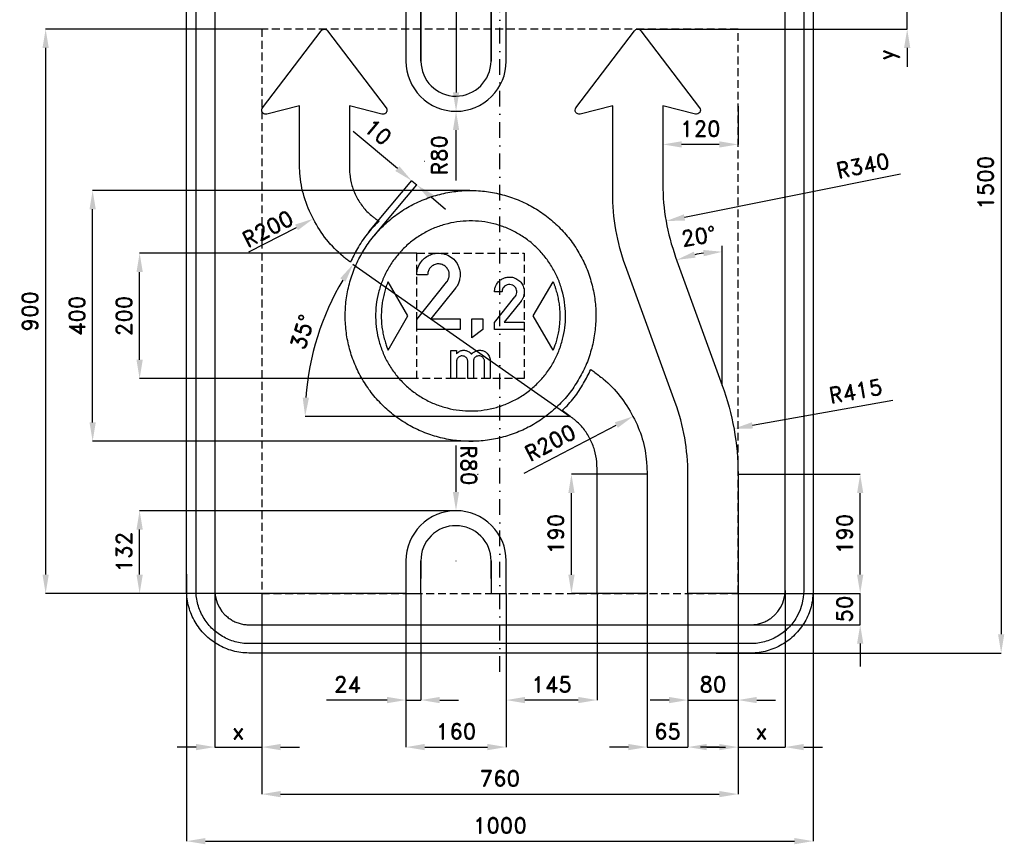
# Model space of a CAD drawing. Header units: millimetres. Extents: x -766 to 805, y -1055 to 941.
# Tile 1 of 2: x -766 to 805, y -1055 to 260. Entities that reach past the tile are written whole.
import ezdxf

# ---------------------------------------------------------------- set-up
doc = ezdxf.new("R2010")
doc.units = ezdxf.units.MM
doc.header["$LTSCALE"] = 5
doc.linetypes.add('ČERCHOVANÁX2', pattern=[2, 1, -0.5, 0, -0.5])
doc.linetypes.add('ČÁRKOVANÁX2', pattern=[1.5, 1, -0.5])
doc.layers.add('Kóty', color=2, linetype='Continuous')
doc.layers.add('Značka', color=7, linetype='Continuous')
doc.styles.get("Standard").update_dxf_attribs({"font": 'romand.shx', "height": 25})
doc.dimstyles.get("Standard").update_dxf_attribs({"dimtxt": 25, "dimasz": 30, "dimexe": 0.18, "dimexo": 0.0625, "dimgap": 12.5, "dimtad": 1, "dimdec": 0, "dimzin": 0, "dimdsep": 46, "dimtxsty": 'Standard', "dimcen": 0.09, "dimadec": 0, "dimazin": 0, "dimtfac": 1, "dimtdec": 0, "dimtofl": 0, "dimtmove": 0, "dimatfit": 3, "dimfxl": 1, "dimtolj": 1, "dimtzin": 0, "dimarcsym": 0})

# ---------------------------------------------------------------- blocks, each defined once
blk = doc.blocks.new('*D1')
at = {"layer": 'Defpoints', "color": 0, "ltscale": 2.5, "transparency": 16777216}
for p in [(300, -655), (380, -655), (380, -825)]:
    blk.add_point(p, dxfattribs=at)
at = {"layer": 'Kóty', "color": 0, "lineweight": -2, "ltscale": 2.5, "transparency": 16777216}
for p, q in [((300, -655.1), (300, -825.2)), ((380, -655.1), (380, -825.2)), ((270, -825), (240, -825)), ((410, -825), (440, -825))]:
    blk.add_line(p, q, dxfattribs=at)
at = {"layer": 'Kóty', "color": 0, "ltscale": 2.5, "transparency": 16777216}
for points in [[(270, -820), (270, -830), (300, -825)], [(410, -820), (410, -830), (380, -825)]]:
    blk.add_solid(points, dxfattribs=at)
at = {"layer": 'Kóty', "color": 0, "ltscale": 2.5, "transparency": 16777216, "insert": (340, -800), "char_height": 25, "attachment_point": 5}
blk.add_mtext('\\A1;80', dxfattribs=at)
blk = doc.blocks.new('*D2')
at = {"layer": 'Defpoints', "color": 0, "ltscale": 2.5, "transparency": 16777216}
for p in [(380, -655), (455, -650), (455, -900)]:
    blk.add_point(p, dxfattribs=at)
at = {"layer": 'Kóty', "color": 0, "lineweight": -2, "ltscale": 2.5, "transparency": 16777216}
for p, q in [((380, -655.1), (380, -900.2)), ((455, -650.1), (455, -900.2)), ((350, -900), (320, -900)), ((485, -900), (515, -900))]:
    blk.add_line(p, q, dxfattribs=at)
at = {"layer": 'Kóty', "color": 0, "ltscale": 2.5, "transparency": 16777216}
for points in [[(350, -895), (350, -905), (380, -900)], [(485, -895), (485, -905), (455, -900)]]:
    blk.add_solid(points, dxfattribs=at)
at = {"layer": 'Kóty', "color": 0, "ltscale": 2.5, "transparency": 16777216, "insert": (417.5, -875), "char_height": 25, "attachment_point": 5}
blk.add_mtext('\\A1;x', dxfattribs=at)
blk = doc.blocks.new('*D3')
at = {"layer": 'Defpoints', "color": 0, "ltscale": 2.5, "transparency": 16777216}
for p in [(10, -655), (155, -655), (10, -825)]:
    blk.add_point(p, dxfattribs=at)
at = {"layer": 'Kóty', "color": 0, "lineweight": -2, "ltscale": 2.5, "transparency": 16777216}
for p, q in [((10, -655.1), (10, -825.2)), ((155, -655.1), (155, -825.2)), ((125, -825), (40, -825))]:
    blk.add_line(p, q, dxfattribs=at)
at = {"layer": 'Kóty', "color": 0, "ltscale": 2.5, "transparency": 16777216}
for points in [[(40, -820), (40, -830), (10, -825)], [(125, -820), (125, -830), (155, -825)]]:
    blk.add_solid(points, dxfattribs=at)
at = {"layer": 'Kóty', "color": 0, "ltscale": 2.5, "transparency": 16777216, "insert": (82.5, -800), "char_height": 25, "attachment_point": 5}
blk.add_mtext('\\A1;145', dxfattribs=at)
blk = doc.blocks.new('*D4')
at = {"layer": 'Defpoints', "color": 0, "ltscale": 2.5, "transparency": 16777216}
for p in [(235, -655), (300, -655), (300, -900)]:
    blk.add_point(p, dxfattribs=at)
at = {"layer": 'Kóty', "color": 0, "lineweight": -2, "ltscale": 2.5, "transparency": 16777216}
for p, q in [((235, -655.1), (235, -900.2)), ((300, -655.1), (300, -900.2)), ((205, -900), (175, -900)), ((330, -900), (360, -900))]:
    blk.add_line(p, q, dxfattribs=at)
at = {"layer": 'Kóty', "color": 0, "ltscale": 2.5, "transparency": 16777216}
for points in [[(205, -895), (205, -905), (235, -900)], [(330, -895), (330, -905), (300, -900)]]:
    blk.add_solid(points, dxfattribs=at)
at = {"layer": 'Kóty', "color": 0, "ltscale": 2.5, "transparency": 16777216, "insert": (267.5, -875), "char_height": 25, "attachment_point": 5}
blk.add_mtext('\\A1;65', dxfattribs=at)
blk = doc.blocks.new('*D5')
at = {"layer": 'Defpoints', "color": 0, "ltscale": 2.5, "transparency": 16777216}
for p in [(-150, -655), (-126, -655), (-150, -825)]:
    blk.add_point(p, dxfattribs=at)
at = {"layer": 'Kóty', "color": 0, "lineweight": -2, "ltscale": 2.5, "transparency": 16777216}
for p, q in [((-150, -655.1), (-150, -825.2)), ((-126, -655.1), (-126, -825.2)), ((-180, -825), (-276.7, -825)), ((-96, -825), (-66, -825))]:
    blk.add_line(p, q, dxfattribs=at)
at = {"layer": 'Kóty', "color": 0, "ltscale": 2.5, "transparency": 16777216}
for points in [[(-180, -820), (-180, -830), (-150, -825)], [(-96, -820), (-96, -830), (-126, -825)]]:
    blk.add_solid(points, dxfattribs=at)
at = {"layer": 'Kóty', "color": 0, "ltscale": 2.5, "transparency": 16777216, "insert": (-243.4, -800), "char_height": 25, "attachment_point": 5}
blk.add_mtext('\\A1;24', dxfattribs=at)
blk = doc.blocks.new('*D6')
at = {"layer": 'Defpoints', "color": 0, "ltscale": 2.5, "transparency": 16777216}
for p in [(-150, -655.1), (10, -655.1), (10, -900)]:
    blk.add_point(p, dxfattribs=at)
at = {"layer": 'Kóty', "color": 0, "lineweight": -2, "ltscale": 2.5, "transparency": 16777216}
for p, q in [((-150, -655.1), (-150, -900.2)), ((10, -655.1), (10, -900.2)), ((-120, -900), (-20, -900))]:
    blk.add_line(p, q, dxfattribs=at)
at = {"layer": 'Kóty', "color": 0, "ltscale": 2.5, "transparency": 16777216}
for points in [[(-120, -895), (-120, -905), (-150, -900)], [(-20, -895), (-20, -905), (10, -900)]]:
    blk.add_solid(points, dxfattribs=at)
at = {"layer": 'Kóty', "color": 0, "ltscale": 2.5, "transparency": 16777216, "insert": (-70, -875), "char_height": 25, "attachment_point": 5}
blk.add_mtext('\\A1;160', dxfattribs=at)
blk = doc.blocks.new('*D7')
at = {"layer": 'Defpoints', "color": 0, "ltscale": 2.5, "transparency": 16777216}
for p in [(-575, -523), (-70, -523), (-150, -655)]:
    blk.add_point(p, dxfattribs=at)
at = {"layer": 'Kóty', "color": 0, "lineweight": -2, "ltscale": 2.5, "transparency": 16777216}
for p, q in [((-70.1, -523), (-575.2, -523)), ((-575, -625), (-575, -553)), ((-150.1, -655), (-575.2, -655))]:
    blk.add_line(p, q, dxfattribs=at)
at = {"layer": 'Kóty', "color": 0, "ltscale": 2.5, "transparency": 16777216}
for points in [[(-580, -553), (-570, -553), (-575, -523)], [(-580, -625), (-570, -625), (-575, -655)]]:
    blk.add_solid(points, dxfattribs=at)
at = {"layer": 'Kóty', "color": 0, "ltscale": 2.5, "transparency": 16777216, "insert": (-600, -589), "char_height": 25, "attachment_point": 5, "rotation": 90}
blk.add_mtext('\\A1;132', dxfattribs=at)
blk = doc.blocks.new('*D8')
at = {"layer": 'Defpoints', "color": 0, "ltscale": 2.5, "transparency": 16777216}
for p in [(-380, -655), (380, -655), (380, -975)]:
    blk.add_point(p, dxfattribs=at)
at = {"layer": 'Kóty', "color": 0, "lineweight": -2, "ltscale": 2.5, "transparency": 16777216}
for p, q in [((-380, -655.1), (-380, -975.2)), ((380, -655.1), (380, -975.2)), ((-350, -975), (350, -975))]:
    blk.add_line(p, q, dxfattribs=at)
at = {"layer": 'Kóty', "color": 0, "ltscale": 2.5, "transparency": 16777216}
for points in [[(-350, -970), (-350, -980), (-380, -975)], [(350, -970), (350, -980), (380, -975)]]:
    blk.add_solid(points, dxfattribs=at)
at = {"layer": 'Kóty', "color": 0, "ltscale": 2.5, "transparency": 16777216, "insert": (0, -950), "char_height": 25, "attachment_point": 5}
blk.add_mtext('\\A1;760', dxfattribs=at)
blk = doc.blocks.new('*D9')
at = {"layer": 'Defpoints', "color": 0, "ltscale": 2.5, "transparency": 16777216}
for p in [(-500, -624), (500, -624), (500, -1050)]:
    blk.add_point(p, dxfattribs=at)
at = {"layer": 'Kóty', "color": 0, "lineweight": -2, "ltscale": 2.5, "transparency": 16777216}
for p, q in [((-500, -624), (-500, -1050.2)), ((500, -624), (500, -1050.2)), ((-470, -1050), (470, -1050))]:
    blk.add_line(p, q, dxfattribs=at)
at = {"layer": 'Kóty', "color": 0, "ltscale": 2.5, "transparency": 16777216}
for points in [[(-470, -1045), (-470, -1055), (-500, -1050)], [(470, -1045), (470, -1055), (500, -1050)]]:
    blk.add_solid(points, dxfattribs=at)
at = {"layer": 'Kóty', "color": 0, "ltscale": 2.5, "transparency": 16777216, "insert": (0, -1025), "char_height": 25, "attachment_point": 5}
blk.add_mtext('\\A1;1000', dxfattribs=at)
blk = doc.blocks.new('*D10')
at = {"layer": 'Defpoints', "color": 0, "ltscale": 2.5, "transparency": 16777216}
for p in [(380, -465), (575, -465), (380, -655)]:
    blk.add_point(p, dxfattribs=at)
at = {"layer": 'Kóty', "color": 0, "lineweight": -2, "ltscale": 2.5, "transparency": 16777216}
for p, q in [((380, -465), (575.2, -465)), ((575, -625), (575, -495)), ((380, -655), (575.2, -655))]:
    blk.add_line(p, q, dxfattribs=at)
at = {"layer": 'Kóty', "color": 0, "ltscale": 2.5, "transparency": 16777216}
for points in [[(570, -495), (580, -495), (575, -465)], [(570, -625), (580, -625), (575, -655)]]:
    blk.add_solid(points, dxfattribs=at)
at = {"layer": 'Kóty', "color": 0, "ltscale": 2.5, "transparency": 16777216, "insert": (550, -560), "char_height": 25, "attachment_point": 5, "rotation": 90}
blk.add_mtext('\\A1;190', dxfattribs=at)
blk = doc.blocks.new('*D11')
at = {"layer": 'Defpoints', "color": 0, "ltscale": 2.5, "transparency": 16777216}
for p in [(114.2, -465), (235, -465), (235, -655.1)]:
    blk.add_point(p, dxfattribs=at)
at = {"layer": 'Kóty', "color": 0, "lineweight": -2, "ltscale": 2.5, "transparency": 16777216}
for p, q in [((234.9, -465), (114, -465)), ((114.2, -625.1), (114.2, -495)), ((234.9, -655.1), (114, -655.1))]:
    blk.add_line(p, q, dxfattribs=at)
at = {"layer": 'Kóty', "color": 0, "ltscale": 2.5, "transparency": 16777216}
for points in [[(109.2, -495), (119.2, -495), (114.2, -465)], [(109.2, -625.1), (119.2, -625.1), (114.2, -655.1)]]:
    blk.add_solid(points, dxfattribs=at)
at = {"layer": 'Kóty', "color": 0, "ltscale": 2.5, "transparency": 16777216, "insert": (89.2, -560), "char_height": 25, "attachment_point": 5, "rotation": 90}
blk.add_mtext('\\A1;190', dxfattribs=at)
blk = doc.blocks.new('*D22')
at = {"layer": 'Defpoints', "color": 0, "ltscale": 2.5, "transparency": 16777216}
for p in [(-126, 644), (-70, 114), (-70, 114)]:
    blk.add_point(p, dxfattribs=at)
at = {"layer": 'Kóty', "color": 0, "lineweight": -2, "ltscale": 2.5, "transparency": 16777216}
for p, q in [((-126, 644), (-69.9, 644)), ((-70, 614), (-70, 144)), ((-70.1, 114), (-70.2, 114))]:
    blk.add_line(p, q, dxfattribs=at)
at = {"layer": 'Kóty', "color": 0, "ltscale": 2.5, "transparency": 16777216}
for points in [[(-75, 614), (-65, 614), (-70, 644)], [(-75, 144), (-65, 144), (-70, 114)]]:
    blk.add_solid(points, dxfattribs=at)
at = {"layer": 'Kóty', "color": 0, "ltscale": 2.5, "transparency": 16777216, "insert": (-95, 379), "char_height": 25, "attachment_point": 5, "rotation": 90}
blk.add_mtext('\\A1;530', dxfattribs=at)
blk = doc.blocks.new('*D24')
at = {"layer": 'Defpoints', "color": 0, "ltscale": 2.5, "transparency": 16777216}
for p in [(-650, -12.4), (-48, -12.4), (-36.4, -412.2)]:
    blk.add_point(p, dxfattribs=at)
at = {"layer": 'Kóty', "color": 0, "lineweight": -2, "ltscale": 2.5, "transparency": 16777216}
for p, q in [((-48, -12.4), (-650.2, -12.4)), ((-650, -382.2), (-650, -42.4)), ((-36.4, -412.2), (-650.2, -412.2))]:
    blk.add_line(p, q, dxfattribs=at)
at = {"layer": 'Kóty', "color": 0, "ltscale": 2.5, "transparency": 16777216}
for points in [[(-655, -42.4), (-645, -42.4), (-650, -12.4)], [(-655, -382.2), (-645, -382.2), (-650, -412.2)]]:
    blk.add_solid(points, dxfattribs=at)
at = {"layer": 'Kóty', "color": 0, "ltscale": 2.5, "transparency": 16777216, "insert": (-675, -212.3), "char_height": 25, "attachment_point": 5, "rotation": 90}
blk.add_mtext('\\A1;400', dxfattribs=at)
blk = doc.blocks.new('*D25')
at = {"layer": 'Defpoints', "color": 0, "ltscale": 2.5, "transparency": 16777216}
for p in [(386.5, 750), (345.2, -750), (800, -750)]:
    blk.add_point(p, dxfattribs=at)
at = {"layer": 'Kóty', "color": 0, "lineweight": -2, "ltscale": 2.5, "transparency": 16777216}
for p, q in [((386.5, 750), (800.2, 750)), ((800, 720), (800, -720)), ((345.2, -750), (800.2, -750))]:
    blk.add_line(p, q, dxfattribs=at)
at = {"layer": 'Kóty', "color": 0, "ltscale": 2.5, "transparency": 16777216}
for points in [[(795, 720), (805, 720), (800, 750)], [(795, -720), (805, -720), (800, -750)]]:
    blk.add_solid(points, dxfattribs=at)
at = {"layer": 'Kóty', "color": 0, "ltscale": 2.5, "transparency": 16777216, "insert": (775, 0), "char_height": 25, "attachment_point": 5, "rotation": 90}
blk.add_mtext('\\A1;1500', dxfattribs=at)
blk = doc.blocks.new('*D26')
at = {"layer": 'Defpoints', "color": 0, "ltscale": 2.5, "transparency": 16777216}
for p in [(373.5, -392.2), (-35, -465)]:
    blk.add_point(p, dxfattribs=at)
at = {"layer": 'Kóty', "color": 0, "lineweight": -2, "ltscale": 2.5, "transparency": 16777216}
for p, q in [((627.3, -347), (403.1, -387)), ((-35.1, -465), (-34.9, -465)), ((-35, -465.1), (-35, -464.9))]:
    blk.add_line(p, q, dxfattribs=at)
at = {"layer": 'Kóty', "color": 0, "ltscale": 2.5, "transparency": 16777216}
blk.add_solid([(402.2, -382), (403.9, -391.9), (373.5, -392.2)], dxfattribs=at)
at = {"layer": 'Kóty', "color": 0, "ltscale": 2.5, "transparency": 16777216, "insert": (567.8, -332.2), "char_height": 25, "attachment_point": 5, "rotation": 10.0997}
blk.add_mtext('\\A1;R415', dxfattribs=at)
blk = doc.blocks.new('*D27')
at = {"layer": 'Defpoints', "color": 0, "ltscale": 2.5, "transparency": 16777216}
for p in [(598.5, 5.7), (265.1, -61.2)]:
    blk.add_point(p, dxfattribs=at)
at = {"layer": 'Kóty', "color": 0, "lineweight": -2, "ltscale": 2.5, "transparency": 16777216}
blk.add_line((639.1, 13.8), (294.5, -55.3), dxfattribs=at)
at = {"layer": 'Kóty', "color": 0, "ltscale": 2.5, "transparency": 16777216}
blk.add_solid([(293.6, -50.4), (295.5, -60.2), (265.1, -61.2)], dxfattribs=at)
at = {"layer": 'Kóty', "color": 0, "ltscale": 2.5, "transparency": 16777216, "insert": (579.3, 27.3), "char_height": 25, "attachment_point": 5, "rotation": 11.3508}
blk.add_mtext('\\A1;R340', dxfattribs=at)
blk = doc.blocks.new('*D28')
at = {"layer": 'Defpoints', "color": 0, "ltscale": 2.5, "transparency": 16777216}
for p in [(-575, -112.4), (-132.5, -112.4), (-132.5, -312.4)]:
    blk.add_point(p, dxfattribs=at)
at = {"layer": 'Kóty', "color": 0, "lineweight": -2, "ltscale": 2.5, "transparency": 16777216}
for p, q in [((-132.6, -112.4), (-575.2, -112.4)), ((-575, -282.4), (-575, -142.4)), ((-132.6, -312.4), (-575.2, -312.4))]:
    blk.add_line(p, q, dxfattribs=at)
at = {"layer": 'Kóty', "color": 0, "ltscale": 2.5, "transparency": 16777216}
for points in [[(-580, -142.4), (-570, -142.4), (-575, -112.4)], [(-580, -282.4), (-570, -282.4), (-575, -312.4)]]:
    blk.add_solid(points, dxfattribs=at)
at = {"layer": 'Kóty', "color": 0, "ltscale": 2.5, "transparency": 16777216, "insert": (-600, -212.4), "char_height": 25, "attachment_point": 5, "rotation": 90}
blk.add_mtext('\\A1;200', dxfattribs=at)
blk = doc.blocks.new('*D29')
at = {"layer": 'Defpoints', "color": 0, "ltscale": 2.5, "transparency": 16777216}
for p in [(-455, -625.5), (-380, -655.1), (-455, -900)]:
    blk.add_point(p, dxfattribs=at)
at = {"layer": 'Kóty', "color": 0, "lineweight": -2, "ltscale": 2.5, "transparency": 16777216}
for p, q in [((-455, -625.6), (-455, -900.2)), ((-380, -655.2), (-380, -900.2)), ((-485, -900), (-515, -900)), ((-350, -900), (-320, -900))]:
    blk.add_line(p, q, dxfattribs=at)
at = {"layer": 'Kóty', "color": 0, "ltscale": 2.5, "transparency": 16777216}
for points in [[(-485, -895), (-485, -905), (-455, -900)], [(-350, -895), (-350, -905), (-380, -900)]]:
    blk.add_solid(points, dxfattribs=at)
at = {"layer": 'Kóty', "color": 0, "ltscale": 2.5, "transparency": 16777216, "insert": (-417.5, -875), "char_height": 25, "attachment_point": 5}
blk.add_mtext('\\A1;x', dxfattribs=at)
blk = doc.blocks.new('*D30')
at = {"layer": 'Defpoints', "color": 0, "ltscale": 2.5, "transparency": 16777216}
for p in [(-380, 245), (-725, -655), (-380, -655)]:
    blk.add_point(p, dxfattribs=at)
at = {"layer": 'Kóty', "color": 0, "lineweight": -2, "ltscale": 2.5, "transparency": 16777216}
for p, q in [((-380.1, 245), (-725.2, 245)), ((-725, 215), (-725, -625)), ((-380.1, -655), (-725.2, -655))]:
    blk.add_line(p, q, dxfattribs=at)
at = {"layer": 'Kóty', "color": 0, "ltscale": 2.5, "transparency": 16777216}
for points in [[(-730, 215), (-720, 215), (-725, 245)], [(-730, -625), (-720, -625), (-725, -655)]]:
    blk.add_solid(points, dxfattribs=at)
at = {"layer": 'Kóty', "color": 0, "ltscale": 2.5, "transparency": 16777216, "insert": (-750, -205), "char_height": 25, "attachment_point": 5, "rotation": 90}
blk.add_mtext('\\A1;900', dxfattribs=at)
blk = doc.blocks.new('*D32')
at = {"layer": 'Defpoints', "color": 0, "ltscale": 2.5, "transparency": 16777216}
for p in [(260, 122.4), (380, 122.2), (260, 61.1)]:
    blk.add_point(p, dxfattribs=at)
at = {"layer": 'Kóty', "color": 0, "lineweight": -2, "ltscale": 2.5, "transparency": 16777216}
for p, q in [((260, 122.3), (260, 60.9)), ((380, 122.1), (380, 60.9)), ((350, 61.1), (290, 61.1))]:
    blk.add_line(p, q, dxfattribs=at)
at = {"layer": 'Kóty', "color": 0, "ltscale": 2.5, "transparency": 16777216}
for points in [[(290, 66.1), (290, 56.1), (260, 61.1)], [(350, 66.1), (350, 56.1), (380, 61.1)]]:
    blk.add_solid(points, dxfattribs=at)
at = {"layer": 'Kóty', "color": 0, "ltscale": 2.5, "transparency": 16777216, "insert": (320, 86.1), "char_height": 25, "attachment_point": 5}
blk.add_mtext('\\A1;120', dxfattribs=at)
blk = doc.blocks.new('*D36')
at = {"layer": 'Defpoints', "color": 0, "ltscale": 2.5, "transparency": 16777216}
for p in [(-140.7, 3.2), (-209.1, -78.4), (-201.2, -85)]:
    blk.add_point(p, dxfattribs=at)
at = {"layer": 'Kóty', "color": 0, "lineweight": -2, "ltscale": 2.5, "transparency": 16777216}
for p, q in [((-163.7, 22.5), (-234.1, 81.5)), ((-209, -78.4), (-140.5, 3.4)), ((-201.1, -85), (-132.6, -3.2)), ((-109.8, -22.6), (-86.8, -41.9))]:
    blk.add_line(p, q, dxfattribs=at)
at = {"layer": 'Kóty', "color": 0, "ltscale": 2.5, "transparency": 16777216}
for points in [[(-160.4, 26.3), (-166.9, 18.7), (-140.7, 3.2)], [(-106.6, -18.8), (-113, -26.5), (-132.8, -3.4)]]:
    blk.add_solid(points, dxfattribs=at)
at = {"layer": 'Kóty', "color": 0, "ltscale": 2.5, "transparency": 16777216, "insert": (-194.3, 80.8), "char_height": 25, "attachment_point": 5, "rotation": 320.048}
blk.add_mtext('\\A1;10', dxfattribs=at)
blk = doc.blocks.new('*D37')
at = {"layer": 'Defpoints', "color": 0, "ltscale": 2.5, "transparency": 16777216}
for p in [(-234.8, -129.6), (-276.2, -205.1), (-239.7, -372.7), (112.3, -372.7), (112.3, -372.7)]:
    blk.add_point(p, dxfattribs=at)
at = {"layer": 'Kóty', "color": 0, "lineweight": -2, "ltscale": 2.5, "transparency": 16777216}
blk.add_line((-239.8, -372.7), (-311, -372.7), dxfattribs=at)
blk.add_arc((112.3, -372.7), 423.1, 149.0631, 175.9369, dxfattribs=at)
at = {"layer": 'Kóty', "color": 0, "ltscale": 2.5, "transparency": 16777216}
for points in [[(-254.8, -152.4), (-246.4, -157.9), (-234.3, -130)], [(-304.8, -342.9), (-314.8, -342.5), (-310.8, -372.7)]]:
    blk.add_solid(points, dxfattribs=at)
at = {"layer": 'Kóty', "color": 0, "ltscale": 2.5, "transparency": 16777216, "insert": (-315.1, -237.9), "char_height": 25, "attachment_point": 5, "rotation": 72.5}
blk.add_mtext('\\A1;35°', dxfattribs=at)

msp = doc.modelspace()

# ---------------------------------------------------------------- linework, layer by layer
at = {"layer": 'Kóty', "ltscale": 2.5}
for p, q in [((220, 245), (650.2, 245)), ((650, 215), (650, 185)), ((-70.1, 194), (-69.9, 194)), ((-70, 193.9), (-70, 194.1)), ((-70, 3.4), (-70, 84)), ((-120.2, 34.2), (-120, 34.2)), ((-120.1, 34.2), (-120.1, 34.3)), ((-400.7, -110.4), (-324.5, -71.2)), ((38.5, -463), (185.8, -386.5)), ((-70.2, -418.8), (-70.1, -493)), ((575, -625), (575, -595)), ((-70.1, -603), (-69.9, -603)), ((-70, -603.1), (-70, -602.9)), ((380, -655), (575.2, -655)), ((380, -705), (575.2, -705)), ((575, -735), (575, -771.5))]:
    msp.add_line(p, q, dxfattribs=at)
at = {"layer": 'Kóty'}
msp.add_line((-234.8, -129.6), (112.3, -372.7), dxfattribs=at)
at = {"layer": 'Kóty', "ltscale": 2.5}
for points in [[(650, 245), (650, 305.5)], [(-140.7, 3.2), (-132.8, -3.4)], [(354.9, -323.1), (354.9, -100.6)], [(112.3, -372.7), (-239.7, -372.7)], [(575, -705), (575, -655)], [(-150, -825), (-126, -825)], [(300, -825), (380, -825)], [(-455, -900), (-380, -900)], [(235, -900), (300, -900)], [(380, -900), (455, -900)]]:
    msp.add_lwpolyline(points, dxfattribs=at)
for centre, radius, start, end in [((354.9, -323.1), 212.9, 98.0787, 101.9213), ((-70, -603), 80, 90, 90.1737)]:
    msp.add_arc(centre, radius, start, end, dxfattribs=at)
for points in [[(645, 215), (655, 215), (650, 245)], [(-75, 84), (-65, 84), (-70, 114)], [(-326.8, -66.7), (-322.3, -75.6), (-297.9, -57.4)], [(312.3, -119.5), (309.6, -109.9), (282.1, -123)], [(324.7, -107.2), (325.4, -117.2), (354.9, -110.1)], [(183.4, -382.1), (188.1, -390.9), (212.4, -372.7)], [(-65.1, -493), (-75.1, -493), (-70.1, -523)], [(570, -625), (580, -625), (575, -655)], [(570, -735), (580, -735), (575, -705)]]:
    msp.add_solid(points, dxfattribs=at)
at = {"layer": 'Značka', "color": 6, "linetype": 'ČERCHOVANÁX2', "ltscale": 5}
msp.add_lwpolyline([(0, -780), (0, 780)], dxfattribs=at)
at = {"layer": 'Značka', "color": 5}
for points in [[(-400, -750), (-400.4, -750), (-400.8, -750, -0.03218), (-413.7, -749.1, -0.035447), (-426.4, -746.5, -0.036269), (-438.7, -742.3, -0.034413), (-450.2, -736.5, -0.033724), (-461, -729.3, -0.034096), (-470.7, -720.7, -0.034201), (-479.3, -711, -0.034242), (-486.5, -700.2, -0.034027), (-492.3, -688.7, -0.033407), (-496.5, -676.4, -0.034138), (-499.1, -663.7, -0.036736), (-500, -650.8), (-500, -650.4), (-500, -650), (-500, 650)], [(-400, -735), (-400.3, -735), (-400.7, -735, -0.03218), (-411.6, -734.2, -0.035444), (-422.4, -732, -0.036264), (-432.9, -728.5, -0.034414), (-442.7, -723.5, -0.03373), (-451.8, -717.4, -0.034078), (-460.1, -710.1, -0.034203), (-467.4, -701.9, -0.03421), (-473.5, -692.7, -0.034032), (-478.4, -682.9, -0.03343), (-482, -672.4, -0.034153), (-484.3, -661.6, -0.036756), (-485, -650.7), (-485, -650.3), (-485, -650), (-485, 650)], [(-455, 650), (-455, -650), (-455, -650.2), (-455, -650.4), (-454.5, -657.5), (-453.1, -664.5), (-450.8, -671.3), (-447.6, -677.6), (-443.6, -683.6), (-438.9, -688.9, 0.034201), (-433.6, -693.6, 0.034224), (-427.6, -697.6, 0.034056), (-421.3, -700.7, 0.03342), (-414.5, -703.1, 0.034122), (-407.5, -704.5, 0.036743), (-400.4, -705), (-400.2, -705), (-400, -705)], [(500, 650), (500, -650), (500, -650.4), (500, -650.8), (499.1, -663.7, -0.035396), (496.5, -676.4, -0.036246), (492.3, -688.7, -0.034407), (486.5, -700.2, -0.033692), (479.3, -711, -0.034079), (470.7, -720.7, -0.034227), (461, -729.3, -0.034227), (450.2, -736.5, -0.034044), (438.6, -742.3, -0.033411), (426.4, -746.5, -0.034138), (413.7, -749.1, -0.036742), (400.8, -750, -0.00088), (400.4, -750), (400, -750), (-400, -750)], [(-400, -705), (400, -705), (400.2, -705), (400.4, -705, 0.032178), (407.5, -704.5, 0.035432), (414.5, -703.1, 0.036276), (421.3, -700.8, 0.03445), (427.6, -697.6, 0.03373), (433.6, -693.6), (438.9, -688.9), (443.6, -683.6), (447.6, -677.6), (450.8, -671.3), (453.1, -664.5), (454.5, -657.5), (455, -650.4), (455, -650.2), (455, -650), (455, 650)], [(485, 650), (485, -650), (485, -650.3), (485, -650.7), (484.2, -661.6), (482, -672.4), (478.5, -682.9), (473.5, -692.7, -0.033691), (467.4, -701.9, -0.034079), (460.1, -710.1, -0.034232), (451.9, -717.4, -0.034207), (442.7, -723.5, -0.034029), (432.9, -728.4, -0.033433), (422.4, -732, -0.034131), (411.6, -734.3, -0.036744), (400.7, -735, -0.000888), (400.3, -735), (400, -735), (-400, -735)], [(-126, 644), (-126, 194), (-126, 644), (-150, 644), (-150, 194, 0.414214), (-70, 114), (-70, 114, 0.414214), (10, 194), (10, 644), (-14, 644), (-14, 194), (-14, 644)], [(-238.6, -126.8, -0.002543), (-244.4, -122.4, -0.007629), (-250, -117.8, -0.05204), (-276.8, -90.5, -0.050371), (-297.5, -58.1, -0.051732), (-312.4, -22.5, -0.056979), (-319.2, 15.1, -0.011414), (-319.8, 24.7, -0.003806), (-320.1, 34.2), (-320.1, 122.4), (-372.1, 109.5), (-372.4, 109.5, -0.010084), (-372.7, 109.4, -0.052503), (-374, 109.3, -0.052645), (-375.2, 109.5, -0.065503), (-376.7, 110.1, -0.065455), (-378, 111, -0.065319), (-379, 112.2, -0.065187), (-379.7, 113.6, -0.064843), (-380, 115.2, -0.063651), (-380, 116.7, -0.052693), (-379.7, 118, -0.057453), (-379.1, 119.1, -0.01147), (-378.9, 119.4, -0.003824), (-378.7, 119.6), (-285.2, 242.5, -0.003131), (-285, 242.7, -0.009393), (-284.8, 242.9, -0.049065), (-284, 243.7, -0.049118), (-283, 244.3, -0.061113), (-281.6, 244.8, -0.061349), (-280.1, 245, -0.06102), (-278.7, 244.8, -0.059475), (-277.3, 244.3, -0.049145), (-276.3, 243.7, -0.053708), (-275.4, 242.9, -0.010699), (-275.2, 242.7), (-275, 242.5), (-181.5, 119.6), (-181.3, 119.4, -0.010084), (-181.2, 119.1, -0.052503), (-180.6, 118, -0.052645), (-180.3, 116.7, -0.065503), (-180.2, 115.2, -0.065455), (-180.6, 113.6, -0.065319), (-181.3, 112.2, -0.065187), (-182.3, 111, -0.064843), (-183.6, 110.1, -0.063651), (-185, 109.5, -0.052693), (-186.3, 109.3, -0.057453), (-187.5, 109.4, -0.01147), (-187.9, 109.5), (-188.2, 109.5), (-240.1, 122.4), (-240.1, 23.8, 0.003301), (-240, 19, 0.009907), (-239.7, 14.2, 0.051267), (-236.1, -4.5, 0.050148), (-228.8, -22.3, 0.051703), (-218.5, -38.6, 0.056894), (-205.1, -52.2, 0.011397), (-201.3, -55.2, 0.003801), (-197.5, -58.1), (-192.8, -61.4), (-193.1, -61.7, 0.000443), (-193.4, -62, 0.03872), (-212.1, -82.1, 0.041786), (-227.3, -105, 0.014796), (-233.2, -115.8, 0.004942), (-238.6, -126.8)], [(-126, 194, 0.413717), (-70, 138, 0.404698), (-14, 194)], [(-132.5, -234.1), (-132.5, -217.9), (-85.3, -158.5, 0.004071), (-84.6, -157.6, 0.012139), (-83.9, -156.7, 0.08299), (-81.4, -151.3, 0.094408), (-80.8, -145.4, 0.092134), (-82.1, -140.1, 0.08404), (-85.1, -135.4, 0.098137), (-90.4, -131.2, 0.106051), (-96.9, -129.5, 0.106168), (-103.5, -130.3, 0.099954), (-109.3, -133.7, 0.083722), (-113, -137.9, 0.091648), (-114.9, -143, 0.026146), (-115.2, -144.8, 0.008682), (-115.3, -146.7), (-132.5, -146.7, -0.003377), (-132.5, -145.1, -0.010131), (-132.4, -143.5, -0.059422), (-131, -136.2, -0.058235), (-127.9, -129.5, -0.072151), (-122.1, -122, -0.072222), (-114.5, -116.5, -0.061479), (-107.2, -113.5, -0.059941), (-99.4, -112.4, -0.083063), (-88.3, -113.7, -0.087047), (-78.2, -118.6, -0.087765), (-70, -126.4, -0.087799), (-65.1, -136.5, -0.068484), (-63.5, -145.1, -0.062422), (-64.3, -153.8, -0.05069), (-66.2, -160.3, -0.061844), (-69.4, -166.1, -0.008353), (-70.1, -167, -0.002783), (-70.7, -167.9), (-110, -216.8), (-63.6, -216.8), (-63.6, -234.1), (-132.5, -234.1)], [(-8.6, -234.1), (-8.6, -223), (23.9, -182.1, 0.004071), (24.4, -181.5, 0.012139), (24.8, -180.9, 0.08299), (26.6, -177.2, 0.094408), (27, -173.1, 0.092134), (26.1, -169.4, 0.08404), (24, -166.2, 0.098137), (20.4, -163.4, 0.106051), (15.9, -162.2, 0.106168), (11.4, -162.7, 0.099954), (7.4, -165.1, 0.083722), (4.9, -168, 0.091648), (3.6, -171.4, 0.026146), (3.4, -172.7, 0.008682), (3.3, -174), (-8.6, -174, -0.003377), (-8.5, -172.9, -0.010131), (-8.5, -171.8, -0.059422), (-7.5, -166.8, -0.058235), (-5.4, -162.1, -0.072151), (-1.4, -157, -0.072222), (3.8, -153.3, -0.061479), (8.8, -151.2, -0.059941), (14.2, -150.4, -0.083063), (21.9, -151.3, -0.087047), (28.8, -154.7, -0.087765), (34.4, -160.1, -0.087799), (37.8, -167, -0.068484), (38.9, -172.9, -0.062422), (38.4, -178.9, -0.05069), (37.1, -183.3, -0.061844), (34.8, -187.3, -0.008353), (34.4, -188, -0.002783), (33.9, -188.6), (7, -222.2), (38.8, -222.2), (38.8, -234.1), (-8.6, -234.1)], [(-178.5, -266.9), (-146.8, -212.4), (-178.5, -157.8), (-178.5, -157.9), (-178.6, -158), (-178.7, -158.4), (-178.8, -158.7), (-179, -159.2), (-179.2, -159.6, 0.008441), (-180.9, -163.9, 0.010131), (-182.4, -168.4, 0.009595), (-183.7, -172.8, 0.006815), (-184.9, -177.3, 0.006632), (-186, -181.9, 0.009046), (-186.9, -186.4, 0.009795), (-187.7, -191, 0.008885), (-188.4, -195.6, 0.008869), (-188.8, -200.3, 0.009745), (-189.1, -204.9, 0.009043), (-189.3, -209.6, 0.006757), (-189.3, -214.3, 0.006755), (-189.2, -218.9, 0.009039), (-188.9, -223.6, 0.009746), (-188.5, -228.2, 0.008884), (-187.9, -232.8, 0.00889), (-187.1, -237.4, 0.009763), (-186.2, -242, 0.009034), (-185.1, -246.5, 0.006697), (-183.9, -251.1, 0.005982), (-182.8, -255.1, 0.007979), (-181.5, -259.1, 0.007189), (-180.3, -262.2, 0.007211), (-179.1, -265.4), (-178.8, -266.2), (-178.5, -266.9)], [(84.8, -266.9), (53.2, -212.4), (84.8, -157.8), (84.8, -157.9), (84.9, -158), (85, -158.4), (85.2, -158.7), (85.3, -159.2), (85.5, -159.6, -0.008441), (87.2, -163.9, -0.010131), (88.7, -168.4, -0.009595), (90, -172.8, -0.006815), (91.2, -177.3, -0.006632), (92.3, -181.9, -0.009046), (93.2, -186.4, -0.009795), (94, -191, -0.008885), (94.7, -195.6, -0.008869), (95.1, -200.3, -0.009745), (95.4, -204.9, -0.009043), (95.6, -209.6, -0.006757), (95.6, -214.3, -0.006755), (95.5, -218.9, -0.009039), (95.2, -223.6, -0.009746), (94.8, -228.2, -0.008884), (94.2, -232.8, -0.00889), (93.4, -237.4, -0.009763), (92.5, -242, -0.009034), (91.5, -246.5, -0.006697), (90.2, -251.1, -0.005982), (89.1, -255.1, -0.007979), (87.8, -259.1, -0.007189), (86.6, -262.2, -0.007211), (85.4, -265.4), (85.1, -266.2), (84.8, -266.9)], [(-78.2, -312.4), (-78.2, -267.7), (-69.2, -267.7), (-69.2, -272.7, -0.003192), (-68.7, -272.1, -0.009567), (-68.2, -271.6, -0.0538), (-65.8, -269.6, -0.054629), (-63, -268.2, -0.049773), (-60.3, -267.4, -0.049909), (-57.5, -267.1, -0.044596), (-55, -267.3, -0.045347), (-52.6, -267.9, -0.041532), (-50.4, -268.9, -0.034771), (-48.3, -270.2, -0.023454), (-47.2, -271.1, -0.033511), (-46.2, -272.1, -0.015001), (-45.7, -272.7, -0.004979), (-45.3, -273.3, -0.003807), (-44.7, -272.6, -0.011411), (-44.2, -272, -0.072056), (-40.8, -269.4, -0.066461), (-36.9, -267.8, -0.035519), (-34.7, -267.3, -0.035837), (-32.5, -267.1, -0.050519), (-29.3, -267.4, -0.049652), (-26.2, -268.3, -0.068284), (-22.3, -270.4, -0.073295), (-19.1, -273.5, -0.056851), (-17.2, -276.4, -0.048832), (-16, -279.7, -0.019163), (-15.7, -280.9, -0.025008), (-15.6, -282.1, -0.009364), (-15.5, -282.6), (-15.5, -283.2), (-15.5, -312.4), (-24.5, -312.4), (-24.5, -285), (-24.5, -284.7, 0.007572), (-24.5, -284.3, 0.050214), (-24.8, -282.7, 0.050892), (-25.4, -281.1, 0.067722), (-26.6, -279.2, 0.066947), (-28.3, -277.7, 0.073523), (-30.6, -276.5, 0.074318), (-33, -276.1, 0.080744), (-35.8, -276.3, 0.08067), (-38.3, -277.4, 0.070504), (-40.1, -278.9, 0.07539), (-41.4, -280.8, 0.050747), (-42, -282.5, 0.032977), (-42.3, -284.2), (-42.3, -284.4), (-42.4, -284.6), (-42.4, -312.4), (-51.3, -312.4), (-51.3, -284.8), (-51.3, -284.5, 0.009724), (-51.4, -284.1, 0.073755), (-51.9, -281.8, 0.069017), (-53, -279.8, 0.074723), (-54.7, -278, 0.073776), (-56.9, -276.8, 0.089058), (-60, -276.1, 0.093654), (-63.1, -276.5, 0.073311), (-65.2, -277.5, 0.071137), (-67, -279, 0.077006), (-68.5, -281.3, 0.077985), (-69.2, -283.8, 0.008047), (-69.2, -284.1), (-69.2, -284.5), (-69.2, -312.4), (-78.2, -312.4)], [(145, -297.9), (149.7, -301.2, -0.003301), (157.3, -306.9, -0.009907), (164.8, -312.9, -0.051267), (191.6, -340.3, -0.050148), (212.4, -372.7, -0.051703), (227.2, -408.2, -0.056894), (234, -445.8, -0.011397), (234.6, -455.4, -0.003801), (235, -465), (235, -655), (155, -655), (155, -454.6, 0.003301), (154.8, -449.8, 0.009907), (154.5, -445, 0.051267), (151, -426.2, 0.050148), (143.7, -408.4, 0.051703), (133.4, -392.1, 0.056894), (119.9, -378.5, 0.011397), (116.2, -375.6, 0.003801), (112.3, -372.7), (99.1, -363.4), (99.4, -363.1, 0.000447), (99.7, -362.8, 0.038756), (118.4, -342.6, 0.041132), (133.6, -319.8, 0.01454), (139.5, -308.9, 0.004857), (145, -297.9)], [(-14, -631), (-14, -603), (-14, -655), (10, -655), (10, -603, 0.414214), (-70, -523), (-70, -523, 0.414214), (-150, -603), (-150, -655), (-126, -655), (-126, -603), (-126, -631)], [(-14, -603, 0.414214), (-70, -547, 0.426712), (-126, -603)]]:
    msp.add_lwpolyline(points, format="xyb", dxfattribs=at)
at = {"layer": 'Značka', "color": 6, "linetype": 'ČÁRKOVANÁX2', "ltscale": 2.5}
msp.add_lwpolyline([(-380, -655), (380, -655), (380, 245), (-380, 245)], close=True, dxfattribs=at)
at = {"layer": 'Značka', "color": 5}
msp.add_lwpolyline([(200.5, -132.6, -0.087489), (180, -16.3), (180, 122.4), (128, 109.5, -0.707858), (121.4, 119.6), (214.9, 242.5, -0.495587), (225.1, 242.5), (318.6, 119.6, -0.707858), (311.9, 109.5), (260, 122.4), (260, -2.2, 0.087489), (280.5, -118.5), (354.9, -323.1, -0.087489), (380, -465), (380, -655), (300, -655), (300, -465, 0.087489), (279.8, -350.4)], format="xyb", close=True, dxfattribs=at)
at = {"layer": 'Značka', "color": 1}
for points in [[(153.2, -212.4), (153.1, -213.7), (153.1, -215, -0.032167), (151.1, -241.1, -0.035723), (145.6, -266.7, -0.036666), (137.1, -291.4, -0.034754), (125, -314.7, -0.034039), (110.3, -336.3, -0.034453), (92.7, -355.7, -0.034561), (72.9, -372.7, -0.034427), (50.9, -386.9, -0.034389), (27.3, -398.2, -0.034418), (2.4, -406.2, -0.034423), (-23.3, -411.1, -0.034417), (-49.5, -412.4, -0.034416), (-75.6, -410.4, -0.034417), (-101.1, -404.9, -0.034417), (-125.8, -396.2, -0.034417), (-149.1, -384.3, -0.034417), (-170.7, -369.5, -0.034417), (-190.1, -352, -0.034417), (-207.2, -332.1, -0.034417), (-221.3, -310.1, -0.034417), (-232.7, -286.5, -0.034417), (-240.7, -261.6, -0.034417), (-245.5, -235.9, -0.034417), (-246.8, -209.8, -0.034417), (-244.9, -183.7, -0.034417), (-239.3, -158.1, -0.034417), (-230.7, -133.4, -0.034417), (-218.7, -110.1, -0.034417), (-204, -88.5, -0.034417), (-186.4, -69.1, -0.034417), (-166.6, -52.1, -0.034417), (-144.6, -37.9, -0.034417), (-121, -26.6, -0.034417), (-96.1, -18.5, -0.034417), (-70.4, -13.7, -0.034416), (-44.2, -12.4, -0.034417), (-18.1, -14.4, -0.034418), (7.4, -19.9, -0.034416), (32.1, -28.6, -0.034417), (55.4, -40.5, -0.034418), (77, -55.3, -0.034406), (96.4, -72.8, -0.034414), (113.5, -92.7, -0.034487), (127.6, -114.7, -0.034419), (139, -138.2, -0.034076), (147, -163.2, -0.032791), (151.7, -187.6, -0.034265), (153.2, -212.4)], [(104.7, -212.4), (104.7, -211.4), (104.7, -210.4, 0.032167), (103.1, -190.7, 0.035723), (99, -171.3, 0.036666), (92.5, -152.5, 0.034754), (83.4, -134.9, 0.034039), (72.2, -118.6, 0.034453), (58.9, -103.9, 0.034561), (43.8, -90.9, 0.034427), (27.2, -80.2, 0.034389), (9.3, -71.6, 0.034418), (-9.6, -65.5, 0.034423), (-29, -61.9, 0.034417), (-48.8, -60.9, 0.034416), (-68.6, -62.4, 0.034417), (-88, -66.6, 0.034417), (-106.7, -73.1, 0.034417), (-124.3, -82.2, 0.034417), (-140.7, -93.4, 0.034417), (-155.4, -106.7, 0.034417), (-168.3, -121.7, 0.034417), (-179, -138.4, 0.034417), (-187.6, -156.2, 0.034417), (-193.7, -175.1, 0.034417), (-197.4, -194.6, 0.034417), (-198.4, -214.4, 0.034417), (-196.9, -234.1, 0.034417), (-192.7, -253.5, 0.034417), (-186.1, -272.2, 0.034417), (-177.1, -289.9, 0.034417), (-165.9, -306.2, 0.034417), (-152.6, -320.9, 0.034417), (-137.5, -333.8, 0.034417), (-120.9, -344.6, 0.034417), (-103, -353.2, 0.034417), (-84.1, -359.2, 0.034417), (-64.7, -362.9, 0.034416), (-44.9, -363.9, 0.034417), (-25.1, -362.4, 0.034418), (-5.7, -358.2, 0.034416), (13, -351.7, 0.034417), (30.6, -342.6, 0.034418), (47, -331.4, 0.034406), (61.7, -318.1, 0.034414), (74.6, -303.1, 0.034487), (85.3, -286.4, 0.034419), (93.9, -268.6, 0.034076), (100, -249.7, 0.032791), (103.6, -231.2, 0.034265), (104.7, -212.4)]]:
    msp.add_lwpolyline(points, format="xyb", dxfattribs=at)
at = {"layer": 'Značka', "color": 6, "linetype": 'ČÁRKOVANÁX2', "ltscale": 2.5}
msp.add_lwpolyline([(-132.5, -312.4), (-132.5, -112.4), (38.8, -112.4), (38.8, -312.4), (-132.5, -312.4)], dxfattribs=at)
at = {"layer": 'Značka', "color": 5}
msp.add_lwpolyline([(-44.7, -247.1), (-44.7, -216.8), (-27.4, -216.8), (-27.4, -234.1), (-44.7, -247.1)], dxfattribs=at)

# ---------------------------------------------------------------- texts
at = {"layer": 'Kóty', "ltscale": 2.5, "char_height": 25, "attachment_point": 5}
for s, insert, rotation in [('\\A1;y', (620.8, 203.8), 90), ('\\A1;R80', (-96.9, 43.9), 90), ('\\A1;R200', (-370.5, -73.4), 27.2814), ('\\A1;20°', (317.1, -85.4), 8.6119), ('\\A1;R200', (80.2, -414.5), 27.5), ('\\A1;R80', (-49.6, -450.5), 270.0448), ('\\A1;50', (550, -679.9), 90)]:
    msp.add_mtext(s, dxfattribs=dict(at, insert=insert, rotation=rotation))

# ---------------------------------------------------------------- dimensions: what is measured, and where the dimension line sits
at = {"layer": 'Kóty', "ltscale": 2.5}
for base, p1, p2, picture, middle in [((800, -750), (386.5, 750), (345.2, -750), '*D25', (775, 0)), ((-70, 114), (-126, 644), (-70, 114), '*D22', (-95, 379)), ((-725, -655), (-380, 245), (-380, -655), '*D30', (-750, -205)), ((-650, -12.4), (-36.4, -412.2), (-48, -12.4), '*D24', (-675, -212.3)), ((-575, -112.4), (-132.5, -312.4), (-132.5, -112.4), '*D28', (-600, -212.4)), ((114.2, -465), (235, -655.1), (235, -465), '*D11', (89.2, -560)), ((575, -465), (380, -655), (380, -465), '*D10', (550, -560)), ((-575, -523), (-150, -655), (-70, -523), '*D7', (-600, -589))]:
    dim = msp.add_linear_dim(base=base, p1=p1, p2=p2, angle=90, dimstyle='Standard', dxfattribs=at)
    dim.commit()
    dim.dimension.update_dxf_attribs({"geometry": picture, "text_midpoint": middle})
for base, p1, p2, picture, middle in [((260, 61.1), (380, 122.2), (260, 122.4), '*D32', (320, 86.1)), ((500, -1050), (-500, -624), (500, -624), '*D9', (0, -1025)), ((380, -975), (-380, -655), (380, -655), '*D8', (0, -950)), ((-150, -825), (-126, -655), (-150, -655), '*D5', (-243.4, -800)), ((10, -900), (-150, -655.1), (10, -655.1), '*D6', (-70, -875)), ((10, -825), (155, -655), (10, -655), '*D3', (82.5, -800)), ((300, -900), (235, -655), (300, -655), '*D4', (267.5, -875)), ((380, -825), (300, -655), (380, -655), '*D1', (340, -800))]:
    dim = msp.add_linear_dim(base=base, p1=p1, p2=p2, dimstyle='Standard', dxfattribs=at)
    dim.commit()
    dim.dimension.update_dxf_attribs({"geometry": picture, "text_midpoint": middle})
dim = msp.add_aligned_dim(p1=(-201.2, -85), p2=(-209.1, -78.4), distance=-106.5, dimstyle='Standard', dxfattribs=at)
dim.commit()
dim.dimension.update_dxf_attribs({"geometry": '*D36', "text_midpoint": (-194.3, 80.8)})
for center, mpoint, picture, middle in [((598.5, 5.7), (265.1, -61.2), '*D27', (584.2, 2.8)), ((-35, -465), (373.5, -392.2), '*D26', (572.2, -356.8))]:
    dim = msp.add_radius_dim(center=center, mpoint=mpoint, dimstyle='Standard', dxfattribs=at)
    dim.commit()
    dim.dimension.update_dxf_attribs({"geometry": picture, "text_midpoint": middle, "dimtype": 164})
dim = msp.add_angular_dim_2l(base=(-276.2, -205.1), line1=((-234.8, -129.6), (112.3, -372.7)), line2=((112.3, -372.7), (-239.7, -372.7)), dimstyle='Standard', dxfattribs=at)
dim.commit()
dim.dimension.update_dxf_attribs({"geometry": '*D37', "text_midpoint": (-315.1, -237.9)})
for base, p1, p2, picture, middle in [((-455, -900), (-380, -655.1), (-455, -625.5), '*D29', (-417.5, -875)), ((455, -900), (380, -655), (455, -650), '*D2', (417.5, -875))]:
    dim = msp.add_linear_dim(base=base, p1=p1, p2=p2, text='x', dimstyle='Standard', dxfattribs=at)
    dim.commit()
    dim.dimension.update_dxf_attribs({"geometry": picture, "text_midpoint": middle})

doc.saveas('drawing.dxf')
